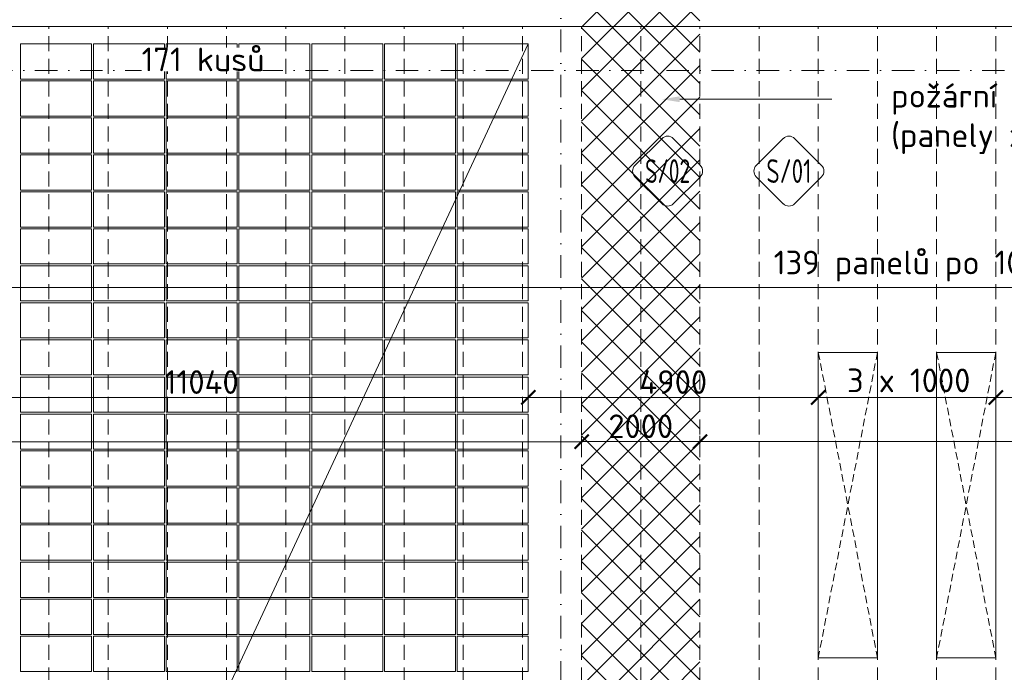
# Model space of a CAD drawing. Header units: millimetres. Extents: x -725694 to 5289369, y -1488057 to 2187451.
# Tile 171 of 256: x 44855 to 61494, y 163230 to 174258. Entities that reach past the tile are written whole.
import ezdxf
from ezdxf import colors
from ezdxf.entities.mleader import LeaderData, LeaderLine
from ezdxf.enums import TextEntityAlignment as Align
from ezdxf.math import Vec2, Vec3

# ---------------------------------------------------------------- set-up
doc = ezdxf.new("R2010")
doc.units = ezdxf.units.MM
for name, pattern in [('CENTERX2', [101.6, 63.5, -12.7, 12.7, -12.7]), ('DASHDOT', [25.4, 12.7, -6.35, 0, -6.35]), ('ČÁRKOVANÁ', [19.05, 12.7, -6.35])]:
    doc.linetypes.add(name, pattern=pattern)
doc.layers.get('Defpoints').update_dxf_attribs({"color": 8})
for name, color, linetype, lineweight in [('___FVE_návrh var.2', 6, 'Continuous', 5), ('A99_N_kce-pohl', 1, 'Continuous', 9), ('A99_N_koty-200', 5, 'Continuous', 5), ('A99_N_koty-200 @ 200', 5, 'Continuous', 5), ('A99_N_sraf', 252, 'Continuous', 0), ('A99_N_txt-popis-50 @ 200', 240, 'Continuous', 9), ('A99_N_znaceni 200', 5, 'Continuous', 5), ('A99_S_osy', 1, 'CENTERX2', 5)]:
    doc.layers.add(name, color=color, linetype=linetype, lineweight=lineweight)
doc.styles.add('A99_kota', font='isocpeur.ttf', dxfattribs={"height": 2})
doc.styles.add('A99_popis', font='isocpeur.ttf')
doc.dimstyles.new('A99_kota_200 new', dxfattribs={"dimscale": 200, "dimtxt": 2, "dimasz": 1.2, "dimexe": 0.5, "dimexo": 1.5, "dimgap": 0.3, "dimtad": 1, "dimdec": 0, "dimzin": 3, "dimdsep": 46, "dimtxsty": 'A99_kota', "dimblk": 'ARCHTICK', "dimcen": 2.5, "dimazin": 2, "dimtfac": 0.75, "dimtdec": 0, "dimtmove": 2, "dimatfit": 0, "dimfxl": 0, "dimtolj": 1, "dimtzin": 0, "dimlwd": 5, "dimlwe": 5, "dimarcsym": 0})

# ---------------------------------------------------------------- blocks, each defined once
blk = doc.blocks.new('_ArchTick')
at = {"color": 0, "linetype": 'ByBlock', "const_width": 0.15}
blk.add_lwpolyline([(-0.5, -0.5), (0.5, 0.5)], dxfattribs=at)
blk = doc.blocks.new('*D357')
at = {"layer": 'A99_N_koty-200', "color": 0, "linetype": 'Continuous', "lineweight": 5, "ltscale": 0.5, "transparency": 16777216}
for p, q in [((42410, 167875), (42410, 167975)), ((42410, 167875), (53450, 167875)), ((53450, 167875), (53450, 167775))]:
    blk.add_line(p, q, dxfattribs=at)
at = {"layer": 'Defpoints', "color": 0, "linetype": 'Continuous', "lineweight": 0, "ltscale": 0.5, "transparency": 16777216}
for p in [(42410, 167875), (53450, 167875), (53450, 167875)]:
    blk.add_point(p, dxfattribs=at)
at = {"layer": 'A99_N_koty-200', "color": 0, "linetype": 'Continuous', "lineweight": 5, "ltscale": 0.5, "transparency": 16777216, "xscale": 240, "yscale": 240, "zscale": 240, "rotation": 180}
blk.add_blockref('_ArchTick', (42410, 167875), dxfattribs=at)
at = {"layer": 'A99_N_koty-200', "color": 0, "linetype": 'Continuous', "lineweight": 5, "ltscale": 0.5, "transparency": 16777216, "xscale": 240, "yscale": 240, "zscale": 240}
blk.add_blockref('_ArchTick', (53450, 167875), dxfattribs=at)
at = {"layer": 'A99_N_koty-200', "color": 0, "linetype": 'Continuous', "lineweight": 5, "ltscale": 0.5, "transparency": 16777216, "insert": (47930, 168135), "char_height": 400, "attachment_point": 5, "style": 'A99_kota'}
blk.add_mtext('\\A1;11040', dxfattribs=at)
blk = doc.blocks.new('*D358')
at = {"layer": 'A99_N_koty-200', "color": 0, "linetype": 'Continuous', "lineweight": 5, "ltscale": 0.5, "transparency": 16777216}
for p, q in [((53450, 167875), (53450, 167975)), ((58350, 167875), (58350, 167975)), ((53450, 167875), (58350, 167875))]:
    blk.add_line(p, q, dxfattribs=at)
at = {"layer": 'Defpoints', "color": 0, "linetype": 'Continuous', "lineweight": 0, "ltscale": 0.5, "transparency": 16777216}
for p in [(53450, 167875), (58350, 167875), (58350, 167875)]:
    blk.add_point(p, dxfattribs=at)
at = {"layer": 'A99_N_koty-200', "color": 0, "linetype": 'Continuous', "lineweight": 5, "ltscale": 0.5, "transparency": 16777216, "xscale": 240, "yscale": 240, "zscale": 240, "rotation": 180}
blk.add_blockref('_ArchTick', (53450, 167875), dxfattribs=at)
at = {"layer": 'A99_N_koty-200', "color": 0, "linetype": 'Continuous', "lineweight": 5, "ltscale": 0.5, "transparency": 16777216, "xscale": 240, "yscale": 240, "zscale": 240}
blk.add_blockref('_ArchTick', (58350, 167875), dxfattribs=at)
at = {"layer": 'A99_N_koty-200', "color": 0, "linetype": 'Continuous', "lineweight": 5, "ltscale": 0.5, "transparency": 16777216, "insert": (55900, 168135), "char_height": 400, "attachment_point": 5, "style": 'A99_kota'}
blk.add_mtext('\\A1;4900', dxfattribs=at)
blk = doc.blocks.new('*D360')
at = {"layer": 'A99_N_koty-200', "color": 0, "linetype": 'Continuous', "lineweight": 5, "ltscale": 0.5, "transparency": 16777216}
for p, q in [((58350, 167875), (58350, 167975)), ((61350, 167875), (61350, 167975)), ((61350, 167875), (58350, 167875))]:
    blk.add_line(p, q, dxfattribs=at)
at = {"layer": 'Defpoints', "color": 0, "linetype": 'Continuous', "lineweight": 0, "ltscale": 0.5, "transparency": 16777216}
for p in [(58350, 167875), (58350, 167875), (61350, 167875)]:
    blk.add_point(p, dxfattribs=at)
at = {"layer": 'A99_N_koty-200', "color": 0, "linetype": 'Continuous', "lineweight": 5, "ltscale": 0.5, "transparency": 16777216, "xscale": 240, "yscale": 240, "zscale": 240, "rotation": 180}
blk.add_blockref('_ArchTick', (58350, 167875), dxfattribs=at)
at = {"layer": 'A99_N_koty-200', "color": 0, "linetype": 'Continuous', "lineweight": 5, "ltscale": 0.5, "transparency": 16777216, "xscale": 240, "yscale": 240, "zscale": 240}
blk.add_blockref('_ArchTick', (61350, 167875), dxfattribs=at)
at = {"layer": 'A99_N_koty-200', "color": 0, "linetype": 'Continuous', "lineweight": 5, "ltscale": 0.5, "transparency": 16777216, "insert": (59878, 168163), "char_height": 400, "attachment_point": 5, "style": 'A99_kota'}
blk.add_mtext('\\A1;3 x 1000', dxfattribs=at)
blk = doc.blocks.new('*D361')
at = {"layer": 'A99_N_koty-200', "color": 0, "linetype": 'Continuous', "lineweight": 5, "ltscale": 0.5, "transparency": 16777216}
for p, q in [((61350, 167875), (61350, 167975)), ((66410, 167875), (66410, 167975)), ((61350, 167875), (66410, 167875))]:
    blk.add_line(p, q, dxfattribs=at)
at = {"layer": 'Defpoints', "color": 0, "linetype": 'Continuous', "lineweight": 0, "ltscale": 0.5, "transparency": 16777216}
for p in [(61350, 167875), (66410, 167875), (66410, 167625)]:
    blk.add_point(p, dxfattribs=at)
at = {"layer": 'A99_N_koty-200', "color": 0, "linetype": 'Continuous', "lineweight": 5, "ltscale": 0.5, "transparency": 16777216, "xscale": 240, "yscale": 240, "zscale": 240, "rotation": 180}
blk.add_blockref('_ArchTick', (61350, 167875), dxfattribs=at)
at = {"layer": 'A99_N_koty-200', "color": 0, "linetype": 'Continuous', "lineweight": 5, "ltscale": 0.5, "transparency": 16777216, "xscale": 240, "yscale": 240, "zscale": 240}
blk.add_blockref('_ArchTick', (66410, 167875), dxfattribs=at)
at = {"layer": 'A99_N_koty-200', "color": 0, "linetype": 'Continuous', "lineweight": 5, "ltscale": 0.5, "transparency": 16777216, "insert": (63880, 168135), "char_height": 400, "attachment_point": 5, "style": 'A99_kota'}
blk.add_mtext('\\A1;5060', dxfattribs=at)
blk = doc.blocks.new('*D370')
at = {"layer": 'A99_N_koty-200', "color": 0, "linetype": 'Continuous', "lineweight": 5, "ltscale": 0.5, "transparency": 16777216}
for p, q in [((-650, 169735), (-650, 169835)), ((-650, 169735), (138350, 169735)), ((138350, 169735), (138350, 169635))]:
    blk.add_line(p, q, dxfattribs=at)
at = {"layer": 'Defpoints', "color": 0, "linetype": 'Continuous', "lineweight": 0, "ltscale": 0.5, "transparency": 16777216}
for p in [(138350, 169745), (138350, 169735), (-650, 169620)]:
    blk.add_point(p, dxfattribs=at)
at = {"layer": 'A99_N_koty-200', "color": 0, "linetype": 'Continuous', "lineweight": 5, "ltscale": 0.5, "transparency": 16777216, "xscale": 240, "yscale": 240, "zscale": 240, "rotation": 180}
blk.add_blockref('_ArchTick', (-650, 169735), dxfattribs=at)
at = {"layer": 'A99_N_koty-200', "color": 0, "linetype": 'Continuous', "lineweight": 5, "ltscale": 0.5, "transparency": 16777216, "xscale": 240, "yscale": 240, "zscale": 240}
blk.add_blockref('_ArchTick', (138350, 169735), dxfattribs=at)
at = {"layer": 'A99_N_koty-200', "color": 0, "linetype": 'Continuous', "lineweight": 5, "ltscale": 0.5, "transparency": 16777216, "insert": (60350, 170095), "char_height": 400, "attachment_point": 5, "style": 'A99_kota'}
blk.add_mtext('\\A1;139 panelů po 1000mm', dxfattribs=at)
blk = doc.blocks.new('*U99')
at = {"color": 0}
for p, q in [((-0.72, 4.14), (-4.15, 0.71)), ((4.14, 0.71), (0.71, 4.14)), ((-4.15, -0.72), (-0.72, -4.15)), ((0.71, -4.15), (4.14, -0.72))]:
    blk.add_line(p, q, dxfattribs=at)
for centre, start, end in [((0, 3.42), 45, 135), ((-3.43, 0), 135, 225), ((3.42, 0), 315, 45), ((0, -3.43), 225, 315)]:
    blk.add_arc(centre, 1.01, start, end, dxfattribs=at)
at = {"color": 0, "linetype": 'ByBlock', "style": 'A99_popis', "width": 0.953108}
blk.add_attdef('SKLADBA', text='', height=3, rotation=0.0103, dxfattribs=at).set_placement((-2.86, -1.51), (2.86, -1.5), align=Align.FIT)
blk = doc.blocks.new('*D380')
at = {"layer": 'A99_N_koty-200', "color": 0, "linetype": 'Continuous', "lineweight": 5, "ltscale": 0.5, "transparency": 16777216}
for p, q in [((54350, 167128), (54350, 167228)), ((56350, 167128), (56350, 167228)), ((54350, 167128), (56350, 167128))]:
    blk.add_line(p, q, dxfattribs=at)
at = {"layer": 'Defpoints', "color": 0, "linetype": 'Continuous', "lineweight": 0, "ltscale": 0.5, "transparency": 16777216}
for p in [(54350, 167128), (56350, 167128), (56350, 167128)]:
    blk.add_point(p, dxfattribs=at)
at = {"layer": 'A99_N_koty-200', "color": 0, "linetype": 'Continuous', "lineweight": 5, "ltscale": 0.5, "transparency": 16777216, "xscale": 240, "yscale": 240, "zscale": 240, "rotation": 180}
blk.add_blockref('_ArchTick', (54350, 167128), dxfattribs=at)
at = {"layer": 'A99_N_koty-200', "color": 0, "linetype": 'Continuous', "lineweight": 5, "ltscale": 0.5, "transparency": 16777216, "xscale": 240, "yscale": 240, "zscale": 240}
blk.add_blockref('_ArchTick', (56350, 167128), dxfattribs=at)
at = {"layer": 'A99_N_koty-200', "color": 0, "linetype": 'Continuous', "lineweight": 5, "ltscale": 0.5, "transparency": 16777216, "insert": (55350, 167388), "char_height": 400, "attachment_point": 5, "style": 'A99_kota'}
blk.add_mtext('\\A1;2000', dxfattribs=at)
blk = doc.blocks.new('*D381')
at = {"layer": 'A99_N_koty-200', "color": 0, "linetype": 'Continuous', "lineweight": 5, "ltscale": 0.5, "transparency": 16777216}
for p, q in [((56350, 167128), (56350, 167028)), ((56350, 167128), (103350, 167128)), ((103350, 167128), (103350, 167028))]:
    blk.add_line(p, q, dxfattribs=at)
at = {"layer": 'Defpoints', "color": 0, "linetype": 'Continuous', "lineweight": 0, "ltscale": 0.5, "transparency": 16777216}
for p in [(56350, 167128), (103350, 167128), (103350, 167128)]:
    blk.add_point(p, dxfattribs=at)
at = {"layer": 'A99_N_koty-200', "color": 0, "linetype": 'Continuous', "lineweight": 5, "ltscale": 0.5, "transparency": 16777216, "xscale": 240, "yscale": 240, "zscale": 240, "rotation": 180}
blk.add_blockref('_ArchTick', (56350, 167128), dxfattribs=at)
at = {"layer": 'A99_N_koty-200', "color": 0, "linetype": 'Continuous', "lineweight": 5, "ltscale": 0.5, "transparency": 16777216, "xscale": 240, "yscale": 240, "zscale": 240}
blk.add_blockref('_ArchTick', (103350, 167128), dxfattribs=at)
at = {"layer": 'A99_N_koty-200', "color": 0, "linetype": 'Continuous', "lineweight": 5, "ltscale": 0.5, "transparency": 16777216, "insert": (79350, 167387), "char_height": 400, "attachment_point": 5, "style": 'A99_kota'}
blk.add_mtext('\\A1;47000', dxfattribs=at)
blk = doc.blocks.new('*D479')
at = {"layer": 'A99_N_koty-200', "color": 0, "linetype": 'Continuous', "lineweight": 5, "ltscale": 0.5, "transparency": 16777216}
for p, q in [((-650, 167127), (-650, 167227)), ((54350, 167127), (54350, 167227)), ((54350, 167127), (-650, 167127))]:
    blk.add_line(p, q, dxfattribs=at)
at = {"layer": 'Defpoints', "color": 0, "linetype": 'Continuous', "lineweight": 0, "ltscale": 0.5, "transparency": 16777216}
for p in [(-650, 167127), (-650, 167127), (54350, 167127)]:
    blk.add_point(p, dxfattribs=at)
at = {"layer": 'A99_N_koty-200', "color": 0, "linetype": 'Continuous', "lineweight": 5, "ltscale": 0.5, "transparency": 16777216, "xscale": 240, "yscale": 240, "zscale": 240, "rotation": 180}
blk.add_blockref('_ArchTick', (-650, 167127), dxfattribs=at)
at = {"layer": 'A99_N_koty-200', "color": 0, "linetype": 'Continuous', "lineweight": 5, "ltscale": 0.5, "transparency": 16777216, "xscale": 240, "yscale": 240, "zscale": 240}
blk.add_blockref('_ArchTick', (54350, 167127), dxfattribs=at)
at = {"layer": 'A99_N_koty-200', "color": 0, "linetype": 'Continuous', "lineweight": 5, "ltscale": 0.5, "transparency": 16777216, "insert": (20885, 167387), "char_height": 400, "attachment_point": 5, "style": 'A99_kota'}
blk.add_mtext('\\A1;55000', dxfattribs=at)

msp = doc.modelspace()

# ---------------------------------------------------------------- hatches: boundary and pattern name
at = {"layer": 'A99_N_sraf', "linetype": 'Continuous', "lineweight": 0, "ltscale": 0.5, "transparency": 33554687}
h = msp.add_hatch(dxfattribs=at)
h.set_pattern_fill('ANSI37', color=256, scale=3000)
h.set_pattern_definition([(45, (1575, 39157.5), (-265.165, 265.165), []), (135, (1575, 39157.5), (-265.165, -265.165), [])])
h.paths.add_polyline_path([(56350, 176350), (54350, 176350), (54350, 149020), (56350, 149020)])

# ---------------------------------------------------------------- linework, layer by layer
at = {"layer": '___FVE_návrh var.2', "linetype": 'Continuous', "lineweight": 5, "ltscale": 0.5}
msp.add_lwpolyline([(42405, 150160), (53450, 173850)], dxfattribs=at)
at = {"layer": '___FVE_návrh var.2', "lineweight": 5, "ltscale": 2}
for points in [[(46070, 173850), (46070, 173255), (44870, 173255), (44870, 173850)], [(47300, 173850), (47300, 173255), (46100, 173255), (46100, 173850)], [(48530, 173850), (48530, 173255), (47330, 173255), (47330, 173850)], [(48560, 173850), (48560, 173255), (49760, 173255), (49760, 173850)], [(49790, 173850), (49790, 173255), (50990, 173255), (50990, 173850)], [(51020, 173850), (51020, 173255), (52220, 173255), (52220, 173850)], [(52250, 173850), (52250, 173255), (53450, 173255), (53450, 173850)], [(46070, 173225), (46070, 172630), (44870, 172630), (44870, 173225)], [(47300, 173225), (47300, 172630), (46100, 172630), (46100, 173225)], [(48530, 173225), (48530, 172630), (47330, 172630), (47330, 173225)], [(48560, 173225), (48560, 172630), (49760, 172630), (49760, 173225)], [(49790, 173225), (49790, 172630), (50990, 172630), (50990, 173225)], [(51020, 173225), (51020, 172630), (52220, 172630), (52220, 173225)], [(52250, 173225), (52250, 172630), (53450, 172630), (53450, 173225)], [(46070, 172600), (46070, 172005), (44870, 172005), (44870, 172600)], [(47300, 172600), (47300, 172005), (46100, 172005), (46100, 172600)], [(48530, 172600), (48530, 172005), (47330, 172005), (47330, 172600)], [(48560, 172600), (48560, 172005), (49760, 172005), (49760, 172600)], [(49790, 172600), (49790, 172005), (50990, 172005), (50990, 172600)], [(51020, 172600), (51020, 172005), (52220, 172005), (52220, 172600)], [(52250, 172600), (52250, 172005), (53450, 172005), (53450, 172600)], [(46070, 171975), (46070, 171380), (44870, 171380), (44870, 171975)], [(47300, 171975), (47300, 171380), (46100, 171380), (46100, 171975)], [(48530, 171975), (48530, 171380), (47330, 171380), (47330, 171975)], [(48560, 171975), (48560, 171380), (49760, 171380), (49760, 171975)], [(49790, 171975), (49790, 171380), (50990, 171380), (50990, 171975)], [(51020, 171975), (51020, 171380), (52220, 171380), (52220, 171975)], [(52250, 171975), (52250, 171380), (53450, 171380), (53450, 171975)], [(46070, 171350), (46070, 170755), (44870, 170755), (44870, 171350)], [(47300, 171350), (47300, 170755), (46100, 170755), (46100, 171350)], [(48530, 171350), (48530, 170755), (47330, 170755), (47330, 171350)], [(48560, 171350), (48560, 170755), (49760, 170755), (49760, 171350)], [(49790, 171350), (49790, 170755), (50990, 170755), (50990, 171350)], [(51020, 171350), (51020, 170755), (52220, 170755), (52220, 171350)], [(52250, 171350), (52250, 170755), (53450, 170755), (53450, 171350)], [(46070, 170725), (46070, 170130), (44870, 170130), (44870, 170725)], [(47300, 170725), (47300, 170130), (46100, 170130), (46100, 170725)], [(48530, 170725), (48530, 170130), (47330, 170130), (47330, 170725)], [(48560, 170725), (48560, 170130), (49760, 170130), (49760, 170725)], [(49790, 170725), (49790, 170130), (50990, 170130), (50990, 170725)], [(51020, 170725), (51020, 170130), (52220, 170130), (52220, 170725)], [(52250, 170725), (52250, 170130), (53450, 170130), (53450, 170725)], [(46070, 170100), (46070, 169505), (44870, 169505), (44870, 170100)], [(47300, 170100), (47300, 169505), (46100, 169505), (46100, 170100)], [(48530, 170100), (48530, 169505), (47330, 169505), (47330, 170100)], [(48560, 170100), (48560, 169505), (49760, 169505), (49760, 170100)], [(49790, 170100), (49790, 169505), (50990, 169505), (50990, 170100)], [(51020, 170100), (51020, 169505), (52220, 169505), (52220, 170100)], [(52250, 170100), (52250, 169505), (53450, 169505), (53450, 170100)], [(46070, 169475), (46070, 168880), (44870, 168880), (44870, 169475)], [(47300, 169475), (47300, 168880), (46100, 168880), (46100, 169475)], [(48530, 169475), (48530, 168880), (47330, 168880), (47330, 169475)], [(48560, 169475), (48560, 168880), (49760, 168880), (49760, 169475)], [(49790, 169475), (49790, 168880), (50990, 168880), (50990, 169475)], [(51020, 169475), (51020, 168880), (52220, 168880), (52220, 169475)], [(52250, 169475), (52250, 168880), (53450, 168880), (53450, 169475)], [(46070, 168850), (46070, 168255), (44870, 168255), (44870, 168850)], [(47300, 168850), (47300, 168255), (46100, 168255), (46100, 168850)], [(48530, 168850), (48530, 168255), (47330, 168255), (47330, 168850)], [(48560, 168850), (48560, 168255), (49760, 168255), (49760, 168850)], [(49790, 168850), (49790, 168255), (50990, 168255), (50990, 168850)], [(51020, 168850), (51020, 168255), (52220, 168255), (52220, 168850)], [(52250, 168850), (52250, 168255), (53450, 168255), (53450, 168850)], [(46070, 168220), (46070, 167625), (44870, 167625), (44870, 168220)], [(47300, 168220), (47300, 167625), (46100, 167625), (46100, 168220)], [(48530, 168220), (48530, 167625), (47330, 167625), (47330, 168220)], [(48560, 168220), (48560, 167625), (49760, 167625), (49760, 168220)], [(49790, 168220), (49790, 167625), (50990, 167625), (50990, 168220)], [(51020, 168220), (51020, 167625), (52220, 167625), (52220, 168220)], [(52250, 168220), (52250, 167625), (53450, 167625), (53450, 168220)], [(46070, 167595), (46070, 167000), (44870, 167000), (44870, 167595)], [(47300, 167595), (47300, 167000), (46100, 167000), (46100, 167595)], [(48530, 167595), (48530, 167000), (47330, 167000), (47330, 167595)], [(48560, 167595), (48560, 167000), (49760, 167000), (49760, 167595)], [(49790, 167595), (49790, 167000), (50990, 167000), (50990, 167595)], [(51020, 167595), (51020, 167000), (52220, 167000), (52220, 167595)], [(52250, 167595), (52250, 167000), (53450, 167000), (53450, 167595)], [(46070, 166970), (46070, 166375), (44870, 166375), (44870, 166970)], [(47300, 166970), (47300, 166375), (46100, 166375), (46100, 166970)], [(48530, 166970), (48530, 166375), (47330, 166375), (47330, 166970)], [(48560, 166970), (48560, 166375), (49760, 166375), (49760, 166970)], [(49790, 166970), (49790, 166375), (50990, 166375), (50990, 166970)], [(51020, 166970), (51020, 166375), (52220, 166375), (52220, 166970)], [(52250, 166970), (52250, 166375), (53450, 166375), (53450, 166970)], [(46070, 166345), (46070, 165750), (44870, 165750), (44870, 166345)], [(47300, 166345), (47300, 165750), (46100, 165750), (46100, 166345)], [(48530, 166345), (48530, 165750), (47330, 165750), (47330, 166345)], [(48560, 166345), (48560, 165750), (49760, 165750), (49760, 166345)], [(49790, 166345), (49790, 165750), (50990, 165750), (50990, 166345)], [(51020, 166345), (51020, 165750), (52220, 165750), (52220, 166345)], [(52250, 166345), (52250, 165750), (53450, 165750), (53450, 166345)], [(46070, 165720), (46070, 165125), (44870, 165125), (44870, 165720)], [(47300, 165720), (47300, 165125), (46100, 165125), (46100, 165720)], [(48530, 165720), (48530, 165125), (47330, 165125), (47330, 165720)], [(48560, 165720), (48560, 165125), (49760, 165125), (49760, 165720)], [(49790, 165720), (49790, 165125), (50990, 165125), (50990, 165720)], [(51020, 165720), (51020, 165125), (52220, 165125), (52220, 165720)], [(52250, 165720), (52250, 165125), (53450, 165125), (53450, 165720)], [(46070, 165090), (46070, 164495), (44870, 164495), (44870, 165090)], [(47300, 165090), (47300, 164495), (46100, 164495), (46100, 165090)], [(48530, 165090), (48530, 164495), (47330, 164495), (47330, 165090)], [(48560, 165090), (48560, 164495), (49760, 164495), (49760, 165090)], [(49790, 165090), (49790, 164495), (50990, 164495), (50990, 165090)], [(51020, 165090), (51020, 164495), (52220, 164495), (52220, 165090)], [(52250, 165090), (52250, 164495), (53450, 164495), (53450, 165090)], [(46070, 164465), (46070, 163870), (44870, 163870), (44870, 164465)], [(47300, 164465), (47300, 163870), (46100, 163870), (46100, 164465)], [(48530, 164465), (48530, 163870), (47330, 163870), (47330, 164465)], [(48560, 164465), (48560, 163870), (49760, 163870), (49760, 164465)], [(49790, 164465), (49790, 163870), (50990, 163870), (50990, 164465)], [(51020, 164465), (51020, 163870), (52220, 163870), (52220, 164465)], [(52250, 164465), (52250, 163870), (53450, 163870), (53450, 164465)], [(46070, 163840), (46070, 163245), (44870, 163245), (44870, 163840)], [(47300, 163840), (47300, 163245), (46100, 163245), (46100, 163840)], [(48530, 163840), (48530, 163245), (47330, 163245), (47330, 163840)], [(48560, 163840), (48560, 163245), (49760, 163245), (49760, 163840)], [(49790, 163840), (49790, 163245), (50990, 163245), (50990, 163840)], [(51020, 163840), (51020, 163245), (52220, 163245), (52220, 163840)], [(52250, 163840), (52250, 163245), (53450, 163245), (53450, 163840)]]:
    msp.add_lwpolyline(points, close=True, dxfattribs=at)
at = {"layer": 'A99_N_kce-pohl', "color": 1, "linetype": 'Continuous', "lineweight": 9, "ltscale": 25}
msp.add_lwpolyline([(138352.5, 174145), (138352.5, 174410), (7350, 174410), (7350, 174145)], close=True, dxfattribs=at)
at = {"layer": 'A99_N_kce-pohl', "color": 254, "linetype": 'ČÁRKOVANÁ', "lineweight": 5, "ltscale": 20, "true_color": 0xffd9cc}
for points in [[(45350, 148960), (45350, 148960), (45350, 174145)], [(46350, 148960), (46350, 148960), (46350, 174145)], [(47350, 148960), (47350, 148960), (47350, 174145)], [(48350, 148960), (48350, 148960), (48350, 174145)], [(49350, 148960), (49350, 148960), (49350, 174145)], [(50350, 148960), (50350, 148960), (50350, 174145)], [(51350, 148960), (51350, 148960), (51350, 174145)], [(52350, 148960), (52350, 148960), (52350, 174145)], [(53350, 148960), (53350, 148960), (53350, 174145)], [(54350, 148960), (54350, 148960), (54350, 174145)], [(55350, 148960), (55350, 148960), (55350, 174145)], [(56350, 148960), (56350, 148960), (56350, 174145)], [(57350, 148960), (57350, 148960), (57350, 174145)], [(58350, 148960), (58350, 148960), (58350, 174145)], [(59350, 148960), (59350, 148960), (59350, 174145)], [(60350, 148960), (60350, 148960), (60350, 174145)], [(61350, 148960), (61350, 148960), (61350, 174145)]]:
    msp.add_lwpolyline(points, dxfattribs=at)
at = {"layer": 'A99_N_kce-pohl', "linetype": 'Continuous', "lineweight": 9}
for points in [[(58350, 168635), (59350, 168635), (59350, 163475), (58350, 163475)], [(60350, 168635), (61350, 168635), (61350, 163475), (60350, 163475)]]:
    msp.add_lwpolyline(points, close=True, dxfattribs=at)
at = {"layer": 'A99_N_kce-pohl', "linetype": 'ČÁRKOVANÁ', "lineweight": 9, "ltscale": 10}
for points in [[(59350, 168635), (58350, 163475)], [(58350, 168635), (59350, 163475)], [(61350, 168635), (60350, 163475)], [(60350, 168635), (61350, 163475)]]:
    msp.add_lwpolyline(points, dxfattribs=at)
at = {"layer": 'A99_S_osy', "linetype": 'DASHDOT', "lineweight": 5, "ltscale": 30}
for points in [[(54000, 250300), (54000, 146890)], [(152950, 173400), (-2660, 173400)]]:
    msp.add_lwpolyline(points, dxfattribs=at)

# ---------------------------------------------------------------- block references
at = {"layer": 'A99_N_znaceni 200', "lineweight": 5}
ref = msp.add_blockref('*U99', (55805.2, 171700.9), dxfattribs=dict(at, xscale=133.3, yscale=133.3, zscale=133.3))
ref.add_attrib('SKLADBA', 'S/02', dxfattribs={"layer": '0', "color": 0, "linetype": 'ByBlock', "height": 400, "rotation": 0.01026, "style": 'A99_popis', "width": 0.657151}).set_placement((55423.5, 171500.2), (56185.8, 171500.3), align=Align.FIT)
ref = msp.add_blockref('*U99', (57855, 171700.9), dxfattribs=dict(at, xscale=133.3, yscale=133.3, zscale=133.3))
ref.add_attrib('SKLADBA', 'S/01', dxfattribs={"layer": '0', "color": 0, "linetype": 'ByBlock', "height": 400, "rotation": 0.01026, "style": 'A99_popis', "width": 0.705829}).set_placement((57473.3, 171500.2), (58235.6, 171500.3), align=Align.FIT)

# ---------------------------------------------------------------- dimensions: what is measured, and where the dimension line sits
at = {"layer": 'A99_N_koty-200 @ 200', "linetype": 'Continuous', "lineweight": 5, "ltscale": 0.5}
for base, p1, p2, text, picture, middle in [((138350, 169735), (-650, 169620), (138350, 169745), '139 panelů po 1000mm', '*D370', (60350, 170095)), ((58350, 167875), (61350, 167875), (58350, 167875), '3 x 1000', '*D360', (59877.5, 168162.5))]:
    dim = msp.add_linear_dim(base=base, p1=p1, p2=p2, text=text, dimstyle='A99_kota_200 new', override={"dimscale": 200, "dimtix": 0, "dimtofl": 1, "dimtmove": 2, "dimatfit": 0}, dxfattribs=at)
    dim.commit()
    dim.dimension.update_dxf_attribs({"geometry": picture, "text_midpoint": middle, "dimtype": 128})
for base, p1, p2, picture, middle in [((53450, 167875), (42410, 167875), (53450, 167875), '*D357', (47930, 168135)), ((58350, 167875), (53450, 167875), (58350, 167875), '*D358', (55900, 168135)), ((66410, 167875), (61350, 167875), (66410, 167625), '*D361', (63880, 168135)), ((56350, 167127.5), (54350, 167127.5), (56350, 167127.5), '*D380', (55350, 167387.5))]:
    dim = msp.add_linear_dim(base=base, p1=p1, p2=p2, dimstyle='A99_kota_200 new', override={"dimscale": 200, "dimtix": 0, "dimtofl": 1, "dimtmove": 2, "dimatfit": 0}, dxfattribs=at)
    dim.commit()
    dim.dimension.update_dxf_attribs({"geometry": picture, "text_midpoint": middle})
for base, p1, p2, picture, middle in [((-650, 167127.5), (54350, 167127.5), (-650, 167127.5), '*D479', (20885, 167387.5)), ((103350, 167127.5), (56350, 167127.5), (103350, 167127.5), '*D381', (79350, 167387.5))]:
    dim = msp.add_linear_dim(base=base, p1=p1, p2=p2, dimstyle='A99_kota_200 new', override={"dimscale": 200, "dimtix": 0, "dimtofl": 1, "dimtmove": 2, "dimatfit": 0}, dxfattribs=at)
    dim.commit()
    dim.dimension.update_dxf_attribs({"geometry": picture, "text_midpoint": middle, "dimtype": 128})

# ---------------------------------------------------------------- leaders
at = {"layer": 'A99_N_txt-popis-50 @ 200', "lineweight": 9}
ml = msp.add_multileader_mtext('Standard', dxfattribs=at)
ml.set_content('\\A1;{\\C256;požární pás\\P(panely z minerální vlny)}', color=1, style='A99_popis')
ml.set_leader_properties(color=256, linetype='ByLayer', lineweight=-1)
ml.build(insert=Vec2(0, 0))
ml.multileader.update_dxf_attribs({"dogleg_length": 200, "arrow_head_size": 300, "scale": 200})
ctx = ml.context
ctx.base_point, ctx.scale, ctx.char_height, ctx.arrow_head_size, ctx.landing_gap_size, ctx.plane_origin = Vec3(58580, 172914.2), 200, 400, 300, 1000, Vec3(57880, 164819.2)
notes = []
notes.append((ctx, [(0, (1, 1, 0), (57780, 172914.2), (1, 0), 800, [(0, [(55709.2, 172914.2)], 0, [])])]))
ctx.mtext.insert, ctx.mtext.width, ctx.mtext.defined_height, ctx.mtext.flow_direction = Vec3(59580, 173174.2), 6001.817, 1247.5, 5
for ctx, leaders in notes:
    for number, flags, end, landing, length, lines in leaders:
        leader = LeaderData()
        leader.index, (leader.has_last_leader_line, leader.has_dogleg_vector, leader.attachment_direction) = number, flags
        leader.last_leader_point, leader.dogleg_vector, leader.dogleg_length = Vec3(end), Vec3(landing), length
        for number, points, colour, breaks in lines:
            line = LeaderLine()
            line.index, line.vertices, line.color, line.breaks = number, Vec3.list(points), colors.encode_raw_color(colour), breaks
            leader.lines.append(line)
        ctx.leaders.append(leader)

# ---------------------------------------------------------------- next in the draw order: texts
at = {"layer": '___FVE_návrh var.2', "linetype": 'Continuous', "lineweight": 5, "ltscale": 2, "insert": (46915, 173787.5), "char_height": 400, "attachment_point": 1, "style": 'A99_kota', "bg_fill": 3, "box_fill_scale": 1, "bg_fill_color": 256, "bg_fill_transparency": 0}
msp.add_mtext_dynamic_manual_height_columns('\\A1;171 kusů', width=2042.5, gutter_width=100, heights=[0], dxfattribs=at)

# ---------------------------------------------------------------- next in the draw order: leaders
at = {"layer": 'A99_N_txt-popis-50 @ 200', "lineweight": 9}
ml = msp.add_multileader_mtext('Standard', dxfattribs=at)
ml.set_content('\\A1;{\\C256;odvodňovací žlab se nemění,\\Pna stavbě se provede kontrola}', color=1, style='A99_popis')
ml.set_leader_properties(color=256, linetype='ByLayer', lineweight=-1)
ml.build(insert=Vec2(0, 0))
ml.multileader.update_dxf_attribs({"dogleg_length": 200, "arrow_head_size": 300, "scale": 200})
ctx = ml.context
ctx.base_point, ctx.scale, ctx.char_height, ctx.arrow_head_size, ctx.landing_gap_size, ctx.plane_origin = Vec3(32602.5, 172915), 200, 400, 300, 1000, Vec3(32050, 165489.2)
notes = []
notes.append((ctx, [(0, (1, 1, 0), (31802.5, 172915), (1, 0), 800, [(0, [(31805, 174410)], 0, [])])]))
ctx.mtext.insert, ctx.mtext.width, ctx.mtext.defined_height, ctx.mtext.flow_direction = Vec3(33602.5, 173175), 7914.793, 1247.5, 5
for ctx, leaders in notes:
    for number, flags, end, landing, length, lines in leaders:
        leader = LeaderData()
        leader.index, (leader.has_last_leader_line, leader.has_dogleg_vector, leader.attachment_direction) = number, flags
        leader.last_leader_point, leader.dogleg_vector, leader.dogleg_length = Vec3(end), Vec3(landing), length
        for number, points, colour, breaks in lines:
            line = LeaderLine()
            line.index, line.vertices, line.color, line.breaks = number, Vec3.list(points), colors.encode_raw_color(colour), breaks
            leader.lines.append(line)
        ctx.leaders.append(leader)

doc.saveas('drawing.dxf')
